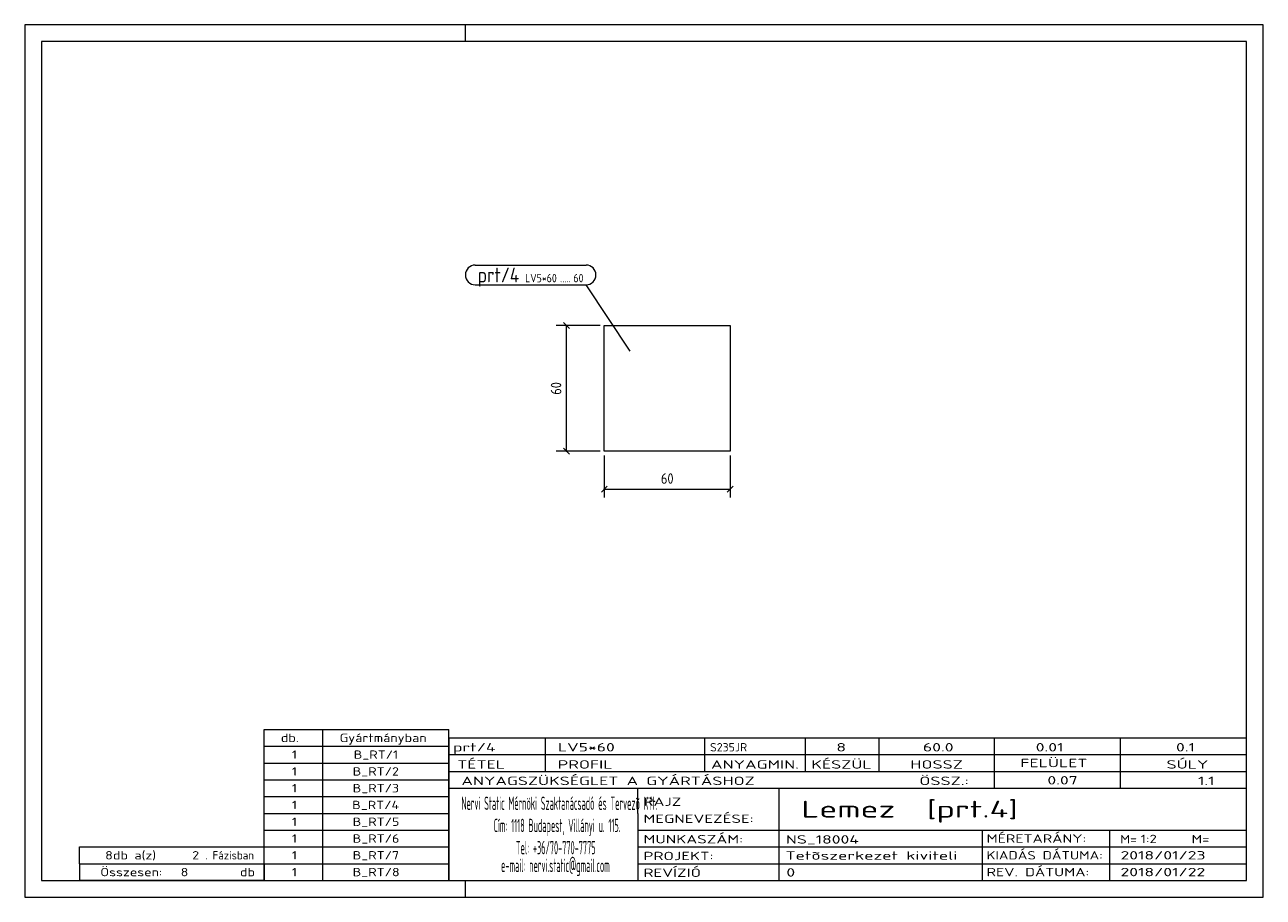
# Model space of a CAD drawing. Header units: millimetres. Extents: x 1 to 296, y 1 to 209.
import ezdxf

# ---------------------------------------------------------------- set-up
doc = ezdxf.new("R2010")
doc.units = ezdxf.units.MM
doc.header["$LTSCALE"] = 0.6
doc.linetypes.add('XKITLINE00', pattern=[0])
for name, color, linetype, lineweight in [('DrawingSheet', 5, 'Continuous', 0), ('OtherObjectType', 1, 'Continuous', 0), ('Part', 2, 'Continuous', 0), ('PartMark', 3, 'Continuous', 0), ('Z-DIMENSIONS', 1, 'Continuous', 0)]:
    doc.layers.add(name, color=color, linetype=linetype, lineweight=lineweight)
doc.styles.add('ISOCPEUR', font='ISOCPEUR.TTF')

msp = doc.modelspace()

# ---------------------------------------------------------------- linework, layer by layer
at = {"layer": 'DrawingSheet', "color": 2, "linetype": 'XKITLINE00', "lineweight": 0}
for p, q in [((296, 209), (1, 209)), ((1, 209), (1, 1)), ((106, 205), (106, 209)), ((296, 1), (296, 209)), ((106, 1), (106, 5)), ((1, 1), (296, 1))]:
    msp.add_line(p, q, dxfattribs=at)
at = {"layer": 'DrawingSheet', "color": 3, "linetype": 'XKITLINE00', "lineweight": 0}
for p, q in [((292, 205), (5, 205)), ((5, 205), (5, 5)), ((292, 5), (292, 205)), ((5, 5), (292, 5))]:
    msp.add_line(p, q, dxfattribs=at)
at = {"layer": 'OtherObjectType', "color": 7, "linetype": 'XKITLINE00', "lineweight": 0}
for p, q in [((58, 41), (102, 41)), ((58, 37), (58, 41)), ((72, 37), (72, 41)), ((102, 37), (102, 41)), ((102, 39), (292, 39)), ((102, 39), (102, 35)), ((102, 39), (292, 39)), ((125, 35), (125, 39)), ((163, 35), (163, 39)), ((187, 35), (187, 39)), ((204.5, 35), (204.5, 39)), ((232, 35), (232, 39)), ((262, 35), (262, 39)), ((292, 35), (292, 39)), ((58, 37), (102, 37)), ((58, 33), (58, 37)), ((72, 33), (72, 37)), ((102, 33), (102, 37)), ((58, 33), (102, 33)), ((58, 29), (58, 33)), ((72, 29), (72, 33)), ((102, 35), (292, 35)), ((102, 35), (102, 5)), ((102, 35), (292, 35)), ((102, 29), (102, 33)), ((125, 31), (125, 35)), ((163, 31), (163, 35)), ((187, 31), (187, 35)), ((204.5, 31), (204.5, 35)), ((232, 31), (232, 35)), ((262, 31), (262, 35)), ((292, 31), (292, 35)), ((102, 31), (292, 31)), ((232, 27), (232, 31)), ((262, 27), (262, 31)), ((292, 27), (292, 31)), ((58, 29), (102, 29)), ((58, 25), (58, 29)), ((72, 25), (72, 29)), ((102, 25), (102, 29)), ((102, 27), (292, 27)), ((147, 21), (147, 27)), ((180.7, 17), (180.7, 27)), ((292, 21), (292, 27)), ((58, 25), (102, 25)), ((58, 21), (58, 25)), ((72, 21), (72, 25)), ((102, 21), (102, 25)), ((58, 21), (102, 21)), ((58, 17), (58, 21)), ((72, 17), (72, 21)), ((102, 17), (102, 21)), ((147, 21), (147, 5)), ((292, 17), (292, 21)), ((58, 17), (102, 17)), ((58, 13), (58, 17)), ((72, 13), (72, 17)), ((102, 13), (102, 17)), ((147, 17), (292, 17)), ((180.7, 5), (180.7, 17)), ((229.16, 13), (229.16, 17)), ((259.5, 5), (259.5, 17)), ((292, 13), (292, 17)), ((14, 9), (14, 13)), ((14, 13), (58, 13)), ((14, 13), (58, 13)), ((58, 9), (58, 13)), ((58, 13), (102, 13)), ((58, 9), (58, 13)), ((72, 9), (72, 13)), ((102, 9), (102, 13)), ((147, 13), (292, 13)), ((229.16, 5), (229.16, 13)), ((292, 9), (292, 13)), ((14, 9), (58, 9)), ((14, 9), (14, 5)), ((14, 9), (58, 9)), ((58, 9), (58, 5)), ((58, 9), (102, 9)), ((58, 5), (58, 9)), ((72, 5), (72, 9)), ((102, 5), (102, 9)), ((147, 9), (292, 9)), ((292, 5), (292, 9)), ((58, 5), (14, 5)), ((58, 5), (102, 5)), ((102, 5), (292, 5)), ((139.5, 5), (292, 5))]:
    msp.add_line(p, q, dxfattribs=at)
at = {"layer": 'Part', "color": 2, "linetype": 'XKITLINE00', "lineweight": 0}
for p, q in [((139.05, 107.31), (139.05, 137.31)), ((139.05, 137.31), (169.05, 137.31)), ((169.05, 137.31), (169.05, 107.31)), ((169.05, 107.31), (139.05, 107.31))]:
    msp.add_line(p, q, dxfattribs=at)
at = {"layer": 'PartMark', "color": 7, "linetype": 'XKITLINE00', "lineweight": 0}
for p, q in [((108.3, 151.7), (134.7, 151.7)), ((108.3, 147), (134.7, 147)), ((145.2, 131.16), (134.7, 147))]:
    msp.add_line(p, q, dxfattribs=at)
for centre, start, end in [((108.3, 149.35), 90, 270), ((134.7, 149.35), 270, 90)]:
    msp.add_arc(centre, 2.35, start, end, dxfattribs=at)
at = {"layer": 'Z-DIMENSIONS', "color": 7, "linetype": 'XKITLINE00', "lineweight": 0}
for p, q in [((138.05, 137.31), (127.55, 137.31)), ((129.34, 138.02), (130.76, 136.6)), ((130.05, 107.31), (130.05, 137.31)), ((138.05, 107.31), (127.55, 107.31)), ((129.34, 108.02), (130.76, 106.6)), ((139.05, 106.31), (139.05, 96.31)), ((169.05, 106.31), (169.05, 96.31)), ((139.76, 99.02), (138.34, 97.6)), ((139.05, 98.31), (169.05, 98.31)), ((169.76, 99.02), (168.34, 97.6))]:
    msp.add_line(p, q, dxfattribs=at)
at = {"layer": 'Z-DIMENSIONS', "color": 3}
for p in [(130.05, 137.31), (130.05, 107.31), (139.05, 98.31), (169.05, 98.31)]:
    msp.add_point(p, dxfattribs=at)

# ---------------------------------------------------------------- texts
at = {"layer": 'OtherObjectType', "color": 7, "style": 'ISOCPEUR'}
for s, height, width, p in [('db.', 2, 1.211571, (62, 38)), ('Gyártmányban', 2, 1.211571, (76, 38)), ('1', 2, 1.211571, (64.63, 34)), ('B_RT/1', 2, 1.211571, (79.35, 34)), ('prt/4', 2, 1.525501, (103, 35.76)), ('LV5*60', 2, 1.525501, (128, 35.76)), ('S235JR', 2, 1.02, (164.22, 35.76)), ('8', 2, 1.525501, (194.32, 35.76)), ('60.0', 2, 1.525501, (214.94, 35.76)), ('0.01', 2, 1.525501, (241.81, 35.76)), ('0.1', 2, 1.525501, (275.22, 35.76)), ('TÉTEL', 2, 1.525501, (104, 31.66)), ('PROFIL', 2, 1.525501, (127.96, 31.66)), ('ANYAGMIN.', 2, 1.525501, (164.47, 31.66)), ('KÉSZÜL', 2, 1.525501, (188.37, 31.66)), ('HOSSZ', 2, 1.525501, (211.96, 31.66)), ('FELÜLET', 2, 1.525501, (238.13, 32)), ('SÚLY', 2, 1.525501, (272.96, 31.66)), ('1', 2, 1.211571, (64.63, 30)), ('B_RT/2', 2, 1.211571, (79.1, 30)), ('ANYAGSZÜKSÉGLET A GYÁRTÁSHOZ', 2, 1.525501, (105, 27.75)), ('ÖSSZ.:', 2, 1.525501, (214.1, 27.75)), ('0.07', 2, 1.525501, (244.59, 27.88)), ('1.1', 2, 1.525501, (280.45, 27.75)), ('1', 2, 1.211571, (64.63, 26)), ('B_RT/3', 2, 1.211571, (79.1, 26)), ('1', 2, 1.211571, (64.63, 22)), ('B_RT/4', 2, 1.211571, (78.98, 22)), ('Nervi Static Mérnöki\xa0Szaktanácsadó\xa0és\xa0Tervezõ Kft.', 3.1765, 0.403093, (105, 21.82)), ('RAJZ', 2, 1.445, (148.38, 22.78)), ('Lemez  [prt.4]', 4, 1.474651, (186, 20)), ('MEGNEVEZÉSE:', 2, 1.445, (148.38, 18.72)), ('1', 2, 1.211571, (64.63, 18)), ('B_RT/5', 2, 1.211571, (79.1, 18)), ('Cím:\xa01118 Budapest, Villányi u. 115.', 3.1765, 0.403093, (112.69, 16.53)), ('1', 2, 1.211571, (64.63, 14)), ('B_RT/6', 2, 1.211571, (79.1, 14)), ('MUNKASZÁM:', 2, 1.445, (148.38, 13.84)), ('NS_18004', 2, 1.525501, (182.28, 13.78)), ('MÉRETARÁNY:', 2, 1.36, (230.1, 14)), ('M=', 2, 1.211571, (261.91, 13.84)), ('1:2', 2, 1.275, (266.79, 13.9)), ('M=', 2, 1.275, (278.95, 13.87)), ('8', 2, 1.211571, (20.14, 10)), ('db a(z)', 2, 1.211571, (22, 10)), ('2', 2, 1.211571, (40.86, 10)), ('. Fázisban', 2, 0.935, (44, 10)), ('1', 2, 1.211571, (64.63, 10)), ('B_RT/7', 2, 1.211571, (79.1, 10)), ('Tel:\xa0+36/70-770-7775', 3.1765, 0.403093, (117.97, 11.24)), ('PROJEKT:', 2, 1.445, (148.38, 9.84)), ('Tetõszerkezet kiviteli ', 2, 1.525501, (182.2, 9.94)), ('KIADÁS DÁTUMA:', 2, 1.275, (230.1, 10)), ('2018/01/23', 2, 1.525501, (262, 10)), ('e-mail:\xa0nervi.static@gmail.com', 3.1765, 0.403093, (114.45, 7)), ('Összesen:            db', 2, 1.211571, (19, 6)), ('8', 2, 1.211571, (38.14, 6)), ('1', 2, 1.211571, (64.63, 6)), ('B_RT/8', 2, 1.211571, (79.1, 6)), ('REVÍZIÓ', 2, 1.445, (148.38, 5.84)), ('0', 2, 1.525501, (182.41, 5.92)), ('REV. DÁTUMA:', 2, 1.36, (230.1, 6)), ('2018/01/22', 2, 1.525501, (262, 6))]:
    msp.add_text(s, height=height, dxfattribs=dict(at, width=width)).set_placement(p)
at = {"layer": 'PartMark', "color": 3, "style": 'ISOCPEUR', "width": 0.85}
msp.add_text('prt/4', height=3.5, dxfattribs=at).set_placement((108.9, 147.6))
at = {"layer": 'PartMark', "color": 4, "style": 'ISOCPEUR', "width": 0.85}
for s, p in [('LV5*60', (120.18, 147.6)), ('.....', (128.51, 147.6)), ('60', (131.69, 147.6))]:
    msp.add_text(s, height=2, dxfattribs=at).set_placement(p)
at = {"layer": 'Z-DIMENSIONS', "color": 3, "style": 'ISOCPEUR', "width": 0.85}
msp.add_text('60', height=2.5, rotation=90.0002, dxfattribs=at).set_placement((128.8, 120.81))
msp.add_text('60', height=2.5, dxfattribs=at).set_placement((152.54, 99.56))

doc.saveas('drawing.dxf')
